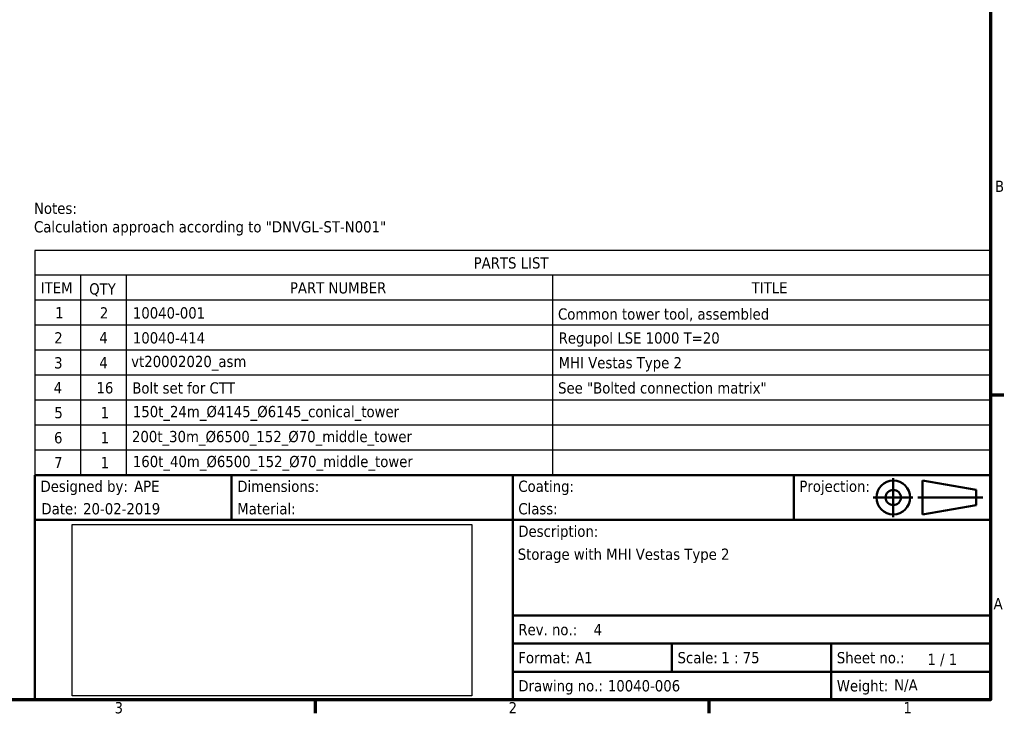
# Model space of a CAD drawing. Header units: millimetres. Extents: x 0 to 63075, y 0 to 44550.
# Tile 16 of 31: x 48622 to 61759, y 1320 to 10576. Entities that reach past the tile are written whole.
import ezdxf
from ezdxf.enums import TextEntityAlignment as Align

# ---------------------------------------------------------------- set-up
doc = ezdxf.new("R2010")
doc.units = ezdxf.units.MM
doc.header["$LTSCALE"] = 75
doc.header["$XCLIPFRAME"] = 2
for name, color, linetype, lineweight in [('Border (ISO)', 7, 'Continuous', 70), ('Symbol (ISO)', 7, 'Continuous', 25), ('Title (ISO)', 7, 'Continuous', 50)]:
    doc.layers.add(name, color=color, linetype=linetype, lineweight=lineweight)
doc.styles.add('Label Text (ISO)', font='tahoma.ttf')
doc.styles.add('Note Text (ISO)', font='tahoma.ttf')
picture_1 = doc.add_image_def('image1.bmp', size_in_pixel=(2119, 907))

# ---------------------------------------------------------------- blocks, each defined once
blk = doc.blocks.new('Borders Default Border')
at = {"layer": 'Border (ISO)'}
for p, q in [((820.999984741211, 74.25000190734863), (823.3999633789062, 74.25000190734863)), ((700.8333587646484, 20), (700.8333587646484, 17.59999990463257)), ((770.9166717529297, 20), (770.9166717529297, 17.59999990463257))]:
    blk.add_line(p, q, dxfattribs=at)
at = {"layer": 'Border (ISO)', "flags": 128}
blk.add_lwpolyline([(20, 20), (20, 574.000015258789), (820.999984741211, 574.000015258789), (820.999984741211, 20), (20, 20)], dxfattribs=at)
at = {"layer": 'Border (ISO)', "char_height": 2.000000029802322, "attachment_point": 7, "style": 'Label Text (ISO)'}
for s, insert in [('B', (821.7896277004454, 110.3749999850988)), ('A', (821.5492745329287, 36.12499998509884)), ('3', (665.1692618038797, 17.55786058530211)), ('2', (735.2685951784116, 17.59999997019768)), ('1', (805.5071289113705, 17.59999997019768))]:
    blk.add_mtext(s, dxfattribs=dict(at, insert=insert))
blk = doc.blocks.new('Title Blocks Advantis')
at = {"layer": 'Title (ISO)'}
for p, q in [((270.0713910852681, 149.9999999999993), (100.0713910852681, 149.9999999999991)), ((100.0713910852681, 149.9999999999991), (100.0713910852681, 109.999999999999)), ((135.0713910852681, 141.9999999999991), (135.0713910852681, 149.9999999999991)), ((185.0713910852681, 141.9999999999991), (185.0713910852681, 149.9999999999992)), ((235.0713910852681, 141.9999999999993), (235.0713910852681, 149.9999999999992)), ((257.9816193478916, 148.9999999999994), (267.51299677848, 147.3551583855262)), ((257.9816193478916, 148.9999999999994), (257.9816193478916, 142.9999999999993)), ((270.0713910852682, 109.9999999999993), (270.0713910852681, 149.9999999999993)), ((267.51299677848, 144.6448416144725), (267.51299677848, 147.3551583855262)), ((257.9816193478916, 142.9999999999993), (267.51299677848, 144.6448416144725)), ((100.0713910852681, 141.9999999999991), (270.0713910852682, 141.9999999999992)), ((185.0713910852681, 141.9999999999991), (185.0713910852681, 119.9999999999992)), ((185.0713910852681, 124.9999999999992), (270.0713910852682, 124.9999999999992)), ((185.0713910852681, 119.9999999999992), (270.0713910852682, 119.9999999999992)), ((185.0713910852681, 119.9999999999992), (185.0713910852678, 114.9999999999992)), ((213.4047244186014, 119.9999999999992), (213.4047244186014, 114.9999999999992)), ((241.7380577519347, 119.9999999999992), (241.7380577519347, 114.9999999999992)), ((185.0713910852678, 114.9999999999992), (241.7380577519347, 114.9999999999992)), ((185.0713910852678, 114.9999999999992), (185.071391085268, 109.9999999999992)), ((241.7380577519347, 114.9999999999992), (270.0713910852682, 114.9999999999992)), ((241.7380577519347, 114.9999999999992), (241.7380577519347, 109.9999999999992)), ((100.0713910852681, 109.999999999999), (270.0713910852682, 109.9999999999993))]:
    blk.add_line(p, q, dxfattribs=at)
at = {"layer": 'Title (ISO)', "linetype": 'Continuous'}
for p, q in [((252.7838411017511, 149.4294663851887), (252.7838411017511, 142.4911830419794)), ((249.1966405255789, 145.9999999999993), (256.2388680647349, 145.9999999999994)), ((268.7204546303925, 145.9999999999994), (257.1743591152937, 145.9999999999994))]:
    blk.add_line(p, q, dxfattribs=at)
at = {"layer": 'Title (ISO)'}
for radius in [3, 1.355158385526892]:
    blk.add_circle((252.7838411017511, 145.9999999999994), radius, dxfattribs=at)
at = {"layer": 'Title (ISO)', "style": 'Note Text (ISO)'}
for s, p in [('Designed by:', (101.0713910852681, 147.9999999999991)), ('Dimensions:', (136.0713910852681, 147.9999999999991)), ('Coating: ', (186.0713910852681, 147.9999999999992)), ('Projection:', (236.0713910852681, 147.9999999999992)), ('Date:', (101.2316671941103, 143.9999999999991)), ('Material: ', (136.0713910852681, 143.9999999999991)), ('Class: ', (186.0713910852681, 143.9999999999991)), ('Rev. no.:', (186.0713910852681, 122.4999999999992)), ('Format:', (186.0713910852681, 117.4999999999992)), ('Scale:', (214.4047244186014, 117.4999999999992)), ('Sheet no.:', (242.7380577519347, 117.4999999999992)), ('Drawing no.:', (186.0713910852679, 112.4999999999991)), ('Weight:', (242.7380577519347, 112.4999999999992))]:
    blk.add_text(s, height=2.000000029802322, dxfattribs=at).set_placement(p, align=Align.MIDDLE_LEFT)
blk.add_text('Description:', height=2.000000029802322, dxfattribs=at).set_placement((186.0713910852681, 140.9999999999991), align=Align.TOP_LEFT)
blk.add_text('1 / 1 ', height=2.000000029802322, rotation=359.8522914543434, dxfattribs=at).set_placement((258.8492999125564, 117.2078330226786), align=Align.MIDDLE_LEFT)
for tag, p in [('AUTHOR_001', (117.7208561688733, 146.9999999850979)), ('CREATION_DATE_001', (108.6517148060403, 142.999999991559)), ('TITLE_001', (185.9679659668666, 134.9100066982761)), ('REVISION_NUMBER_001', (199.4517915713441, 121.4682352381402)), ('Sheet_Size_001', (196.1763237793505, 116.4966420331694)), ('Initial_View_Scale_001', (222.195369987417, 116.5174613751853)), ('PART_NUMBER_001', (202.0038147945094, 111.5006715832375))]:
    blk.add_attdef(tag, p, '', height=2.000000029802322, dxfattribs=at)
for tag, p in [('Dimensions', (151.5713910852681, 147.9999999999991)), ('Coating', (197.0713910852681, 147.9999999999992)), ('Material', (147.5713910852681, 143.9999999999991)), ('Class', (194.0713910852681, 143.9999999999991))]:
    blk.add_attdef(tag, text='', height=2.000000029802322, dxfattribs=at).set_placement(p, align=Align.MIDDLE_LEFT)
blk.add_attdef('MASS\\P1;_001', (252.9358790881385, 111.6731246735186), '', height=2.000000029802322, rotation=359.8522914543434, dxfattribs=at)
image = blk.add_image(picture_1, insert=(106.6989986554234, 110.7262153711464), size_in_units=(71.1280611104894, 30.44509269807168))
image.set_boundary_path([(-0.5, -0.5), (2118.5, 906.4999999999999)])
image.dxf.clipping = 0
blk = doc.blocks.new('PARTS LIST')
at = {"layer": 'Symbol (ISO)'}
for p, q in [((821.1163866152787, 99.97633854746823), (651, 99.97633854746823)), ((651, 99.97633854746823), (651, 95.53452315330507)), ((821.1163866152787, 99.97633854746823), (821.1163866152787, 95.53452315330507)), ((821.1163866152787, 95.53452315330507), (651, 95.53452315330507)), ((651, 95.53452315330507), (651, 91.09270775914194)), ((659.0949758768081, 95.53452315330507), (659.0949758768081, 91.09270775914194)), ((667.2277351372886, 95.53452315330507), (667.2277351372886, 91.09270775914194)), ((743.0729423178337, 95.53452315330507), (743.0729423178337, 91.09270775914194)), ((821.1163866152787, 95.53452315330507), (821.1163866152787, 91.09270775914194)), ((821.1163866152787, 91.09270775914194), (651, 91.09270775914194)), ((651, 91.09270775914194), (651, 60.00000000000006)), ((659.0949758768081, 91.09270775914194), (659.0949758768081, 60.00000000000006)), ((667.2277351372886, 91.09270775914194), (667.2277351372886, 60.00000000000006)), ((743.0729423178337, 91.09270775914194), (743.0729423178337, 60.00000000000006)), ((821.1163866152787, 91.09270775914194), (821.1163866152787, 60.00000000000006)), ((821.1163866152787, 86.65089236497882), (651, 86.65089236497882)), ((821.1163866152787, 82.20907697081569), (651, 82.20907697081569)), ((821.1163866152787, 77.76726157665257), (651, 77.76726157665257)), ((821.1163866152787, 73.32544618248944), (651, 73.32544618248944)), ((821.1163866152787, 68.88363078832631), (651, 68.88363078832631)), ((821.1163866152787, 64.44181539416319), (651, 64.44181539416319)), ((821.1163866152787, 60.00000000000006), (651, 60.00000000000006))]:
    blk.add_line(p, q, dxfattribs=at)
at = {"layer": 'Symbol (ISO)', "char_height": 2.000000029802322, "attachment_point": 7, "style": 'Label Text (ISO)'}
for s, insert in [('PARTS LIST', (729.0564107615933, 96.70194623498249)), ('ITEM', (652.0232003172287, 92.31361544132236)), ('PART NUMBER', (696.3657359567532, 92.27147605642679)), ('TITLE', (778.5185101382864, 92.31361544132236)), ('QTY', (660.6642665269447, 91.76580338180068)), ('1', (654.5962835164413, 87.86855852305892)), ('2', (662.5549506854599, 87.85073032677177)), ('10040-001', (668.4269359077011, 87.80940134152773)), ('Common tower tool, assembled', (744.0609425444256, 87.32966059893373)), ('2', (654.4410831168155, 83.40891493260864)), ('4', (662.4637504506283, 83.4299846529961)), ('10040-414', (668.4269359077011, 83.3675859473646)), ('Regupol LSE 1000 T=20', (744.1729428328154, 82.81815310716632)), ('3', (654.425083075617, 78.92496015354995)), ('4', (662.4637504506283, 78.98816925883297)), ('vt20002020_asm', (668.1357351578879, 78.56515461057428)), ('MHI Vestas Type 2', (744.1729428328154, 78.41442530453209)), ('4', (654.349882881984, 74.54635386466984)), ('16', (661.9597458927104, 74.4855758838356)), ('Bolt set for CTT', (668.3277356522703, 74.45316094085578)), ('See "Bolted connection matrix"', (744.0753425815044, 74.45964391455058)), ('5', (654.4618831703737, 70.06239908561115)), ('1', (662.7101510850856, 70.1012969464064)), ('150t_24m_Ø4145_Ø6145_conical_tower', (668.4269359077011, 69.64100518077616)), ('6', (654.4090830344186, 65.60194509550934)), ('1', (662.7101510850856, 65.65948155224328)), ('200t_30m_Ø6500_152_Ø70_middle_tower', (668.2717355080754, 65.19918978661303)), ('7', (654.4282830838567, 61.22090768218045)), ('1', (662.7101510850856, 61.21766615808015)), ('160t_40m_Ø6500_152_Ø70_middle_tower', (668.4269359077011, 60.7573743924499))]:
    blk.add_mtext(s, dxfattribs=dict(at, insert=insert))

msp = doc.modelspace()

# ---------------------------------------------------------------- block references
at = {"xscale": 75, "yscale": 75, "zscale": 75}
msp.add_blockref('Borders Default Border', (0, 0), dxfattribs=at)
msp.add_blockref('Title Blocks Advantis', (41319.64566860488, -6749.999999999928), dxfattribs=at).add_auto_attribs({'TITLE_001': 'Storage with MHI Vestas Type 2', 'PART_NUMBER_001': '10040-006', 'AUTHOR_001': 'APE', 'CREATION_DATE_001': '20-02-2019', 'REVISION_NUMBER_001': '4', 'Sheet_Size_001': 'A1', 'MASS\\P1;_001': 'N/A', 'Initial_View_Scale_001': '1 : 75'})
at = {"layer": 'Symbol (ISO)', "xscale": 75, "yscale": 75, "zscale": 75}
msp.add_blockref('PARTS LIST', (0, 0), dxfattribs=at)

# ---------------------------------------------------------------- texts
at = {"layer": 'Symbol (ISO)', "insert": (48812.96409874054, 8134.668698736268), "char_height": 150.0000022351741, "width": 4810.332298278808, "attachment_point": 1, "line_spacing_factor": 0.9878841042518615, "style": 'Note Text (ISO)'}
msp.add_mtext('{\\fTahoma|b0|i0;Notes:\\P\\fTahoma|b0|i0;Calculation approach according to "DNVGL-ST-N001"}', dxfattribs=at)

doc.saveas('drawing.dxf')
